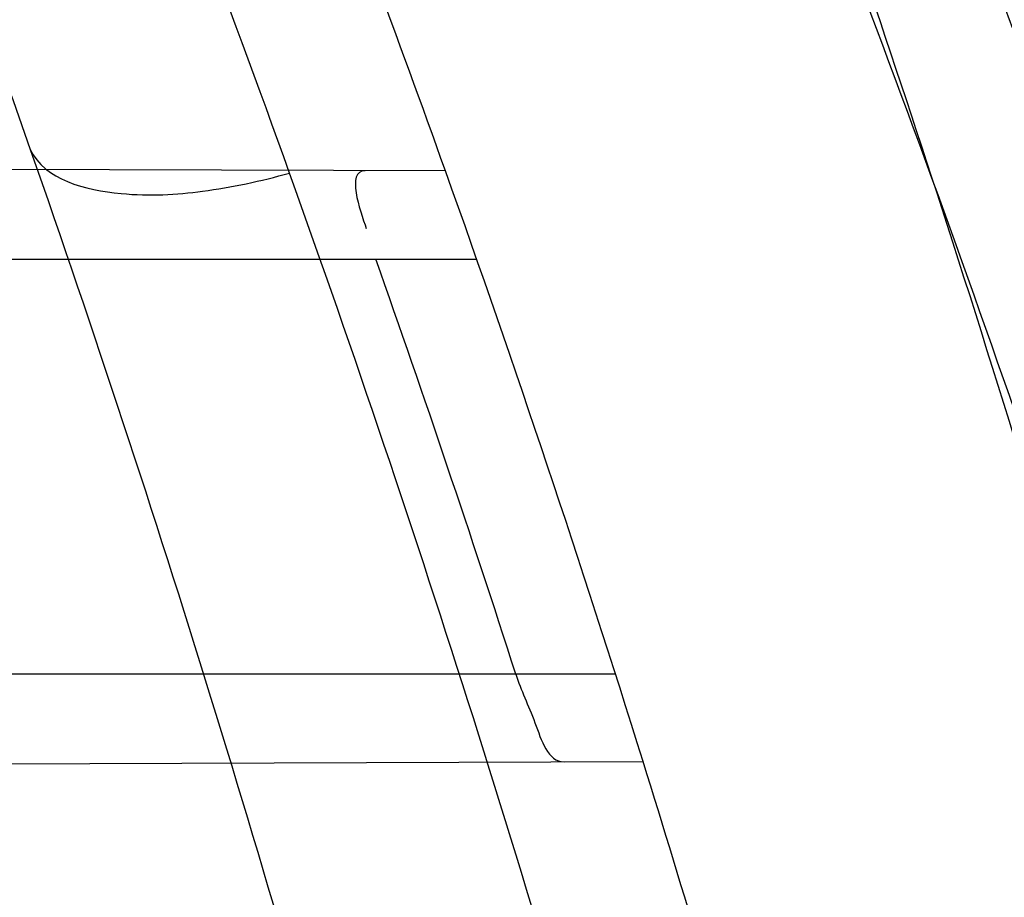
# Model space of a CAD drawing. Header units: millimetres. Extents: x 0 to 297, y 0 to 210.
# Tile 48 of 256: x 143.4797 to 143.5082, y 91.1045 to 91.1298. Entities that reach past the tile are written whole.
import ezdxf

# ---------------------------------------------------------------- set-up
doc = ezdxf.new("R2010")
doc.units = ezdxf.units.MM
doc.header["$LTSCALE"] = 16.335
doc.layers.get('0').update_dxf_attribs({"linetype": 'CONTINUOUS'})
for name, color, linetype in [('01_GLOBAL', 7, 'CONTINUOUS'), ('INTFCLR_1', 7, 'CONTINUOUS'), ('INTFCLR_144815', 7, 'CONTINUOUS')]:
    doc.layers.add(name, color=color, linetype=linetype)

msp = doc.modelspace()

# ---------------------------------------------------------------- linework, layer by layer
at = {"color": 7, "linetype": 'Continuous'}
msp.add_circle((144.2368034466, 92.193132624), 3.04, dxfattribs=at)
at = {"color": 9, "linetype": 'Continuous'}
msp.add_arc((144.2368034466, 92.193132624), 3.001038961, 182.9674534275, 267.0325465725, dxfattribs=at)
at = {"layer": '01_GLOBAL', "color": 7, "linetype": 'Continuous'}
msp.add_circle((144.2368034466, 92.193132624), 3.08, dxfattribs=at)
at = {"layer": 'INTFCLR_1', "color": 9, "linetype": 'Continuous'}
for p, q in [((143.4920640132, 91.1254586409), (143.4633794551, 91.1255587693)), ((143.4635563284, 91.12290896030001), (143.4929668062, 91.12290896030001)), ((143.4969821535, 91.11090896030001), (143.4678785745, 91.11090896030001)), ((143.4695838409, 91.10828080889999), (143.497780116, 91.1083792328))]:
    msp.add_line(p, q, dxfattribs=at)
at = {"layer": 'INTFCLR_1', "color": 6, "linetype": 'Continuous'}
for centre, radius, start, end in [((143.076579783, 90.97690896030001), 0.4827613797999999, 270, 90.00000002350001), ((143.076579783, 90.97690896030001), 0.4587930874, 270, 90.00000002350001), ((143.076579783, 90.97690896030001), 0.441241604, 17.3348347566, 19.6736901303), ((143.0769604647, 90.97691623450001), 0.4381292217, 17.8080597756, 19.4642371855)]:
    msp.add_arc(centre, radius, start, end, dxfattribs=at)
at = {"layer": 'INTFCLR_1', "color": 9, "linetype": 'Continuous'}
for start, end in [(19.6736901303, 22.8607581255), (14.2357984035, 17.3348347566)]:
    msp.add_arc((143.076579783, 90.97690896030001), 0.441241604, start, end, dxfattribs=at)
for points, knots in [([(143.505791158, 90.8276271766), (143.5067409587, 90.8302116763), (143.5086022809, 90.8354304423), (143.5121486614, 90.84601401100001), (143.5179028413, 90.8650111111), (143.5232385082, 90.8873082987), (143.5267617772, 90.90723622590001), (143.5282429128, 90.9174118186), (143.5290073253, 90.92329723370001), (143.5307716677, 90.93807275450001), (143.5326049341, 90.9633194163), (143.5323109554, 90.99310602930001), (143.5309256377, 91.0124090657), (143.5300542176, 91.021322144), (143.5294126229, 91.02725019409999), (143.5274302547, 91.04325002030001), (143.5229291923, 91.06887020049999), (143.5164430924, 91.09388353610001), (143.5118037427, 91.1087295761), (143.5100588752, 91.1140398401), (143.5074043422, 91.1218621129), (143.501415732, 91.13821577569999), (143.4910739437, 91.16221785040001), (143.4792964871, 91.1848938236), (143.4710860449, 91.1988510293), (143.4672487, 91.2050639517), (143.4646994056, 91.2091138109), (143.4578048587, 91.21976497), (143.446251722, 91.2361118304), (143.4302039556, 91.2560120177), (143.4166114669, 91.2709286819), (143.4071163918, 91.280463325), (143.4018664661, 91.2855115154), (143.3945821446, 91.292319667), (143.3843862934, 91.301234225), (143.373349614, 91.3098835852), (143.3667450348, 91.31458051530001), (143.3640805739, 91.316384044), (143.3625174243, 91.3174211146), (143.360134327, 91.3189510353), (143.3576340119, 91.3204557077), (143.3554317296, 91.3216111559), (143.3541938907, 91.32218598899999), (143.3532081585, 91.3225375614), (143.3525262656, 91.3226967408), (143.3519536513, 91.3226102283), (143.3518421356, 91.322071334), (143.35211692, 91.3214756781), (143.35259409, 91.3206502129), (143.3533650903, 91.31961113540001), (143.354392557, 91.3183442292), (143.3556852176, 91.31685831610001), (143.3572290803, 91.3151525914), (143.358673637, 91.31359842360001), (143.3599466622, 91.3122446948), (143.3621637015, 91.30990205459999), (143.3658426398, 91.3060562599), (143.3733257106, 91.29820400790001), (143.3814986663, 91.2893945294), (143.3889438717, 91.2809746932), (143.3935459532, 91.2756206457), (143.4009463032, 91.2668314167), (143.4122758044, 91.252588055), (143.4271285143, 91.2318655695), (143.4378788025, 91.2149484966), (143.4449171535, 91.2029069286), (143.4496927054, 91.19443764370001), (143.457931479, 91.1789786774), (143.4689344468, 91.1556341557), (143.4765250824, 91.1361710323), (143.480055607, 91.1260798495)], [0, 0, 0, 0, 0.0103790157, 0.0208837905, 0.0420711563, 0.0851838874, 0.1071959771, 0.1183352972, 0.1239410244, 0.1295662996, 0.174425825, 0.2192336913, 0.2417180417, 0.247353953, 0.2529903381, 0.2641931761, 0.3081223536, 0.3509244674, 0.3614867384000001, 0.3667496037, 0.3719933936, 0.3926231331, 0.4323811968, 0.4704128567, 0.4888542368, 0.4934078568, 0.4979383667, 0.5068920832, 0.5412323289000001, 0.5733304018, 0.6031976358, 0.6172527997, 0.6240454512, 0.6306500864, 0.6548352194, 0.6750684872, 0.6834752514, 0.6853781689, 0.6871962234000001, 0.6905460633, 0.6960524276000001, 0.6981915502, 0.6999110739, 0.7012078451, 0.7020914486, 0.7026255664, 0.703100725, 0.7038824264, 0.7050749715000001, 0.7066970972, 0.7087489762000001, 0.7112252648, 0.7141188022, 0.7174211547, 0.7192230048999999, 0.7211233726, 0.7295789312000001, 0.7392839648, 0.7620096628, 0.7748693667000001, 0.7816473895, 0.7886214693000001, 0.8181786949, 0.8502212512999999, 0.8846823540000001, 0.8936821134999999, 0.9027944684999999, 0.9213301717, 0.9597016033, 1, 1, 1, 1]), ([(143.4875537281, 91.1253987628), (143.4839524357, 91.1354479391), (143.4762085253, 91.1548301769), (143.4649935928, 91.1780553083), (143.456598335, 91.1934314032), (143.4517307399, 91.201857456), (143.444552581, 91.2138441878), (143.4335886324, 91.2306820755), (143.4184487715, 91.25129397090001), (143.4069045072, 91.26545359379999), (143.3993634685, 91.2741904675), (143.3946716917, 91.2795147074), (143.3870801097, 91.28788794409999), (143.3787500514, 91.2966421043), (143.3711186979, 91.304445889), (143.3673713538, 91.30826044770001), (143.3651042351, 91.3105933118), (143.3638188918, 91.3119215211), (143.3617741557, 91.3140782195), (143.3599399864, 91.31598820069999), (143.3558618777, 91.320909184), (143.3574002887, 91.32090895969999)], [0, 0, 0, 0, 0.1351411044, 0.2639657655, 0.326251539, 0.3568857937, 0.3871506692, 0.5031238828, 0.6110823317, 0.7107727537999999, 0.7343091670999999, 0.7571888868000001, 0.8006105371, 0.8773801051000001, 0.9101731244, 0.9387430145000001, 0.9451630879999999, 0.9512497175, 0.9624026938, 0.9805243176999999, 1, 1, 1, 1]), ([(143.3574002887, 91.32090895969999), (143.3579828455, 91.3209088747), (143.360948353, 91.3197357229), (143.3643531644, 91.3177442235), (143.3676585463, 91.31566523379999), (143.3692467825, 91.31463053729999), (143.3719545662, 91.31283211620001), (143.378664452, 91.3081521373), (143.3898825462, 91.2995381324), (143.4002548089, 91.29065717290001), (143.4076654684, 91.28387553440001), (143.4130031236, 91.27885055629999), (143.422653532, 91.2693642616), (143.4364709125, 91.2545242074), (143.4527894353, 91.23472347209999), (143.4645442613, 91.2184512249), (143.4715593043, 91.2078481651), (143.474151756, 91.2038188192), (143.4780526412, 91.1976396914), (143.4863962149, 91.18376385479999), (143.4983688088, 91.16121559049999), (143.5088888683, 91.1373346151), (143.5149812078, 91.1210611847), (143.5176807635, 91.1132799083), (143.5194547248, 91.1079989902), (143.524169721, 91.0932405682), (143.5307635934, 91.068371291), (143.5353421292, 91.0428843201), (143.5373581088, 91.02696958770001), (143.5380104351, 91.0210743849), (143.5388963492, 91.01221151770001), (143.5403047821, 90.993017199), (143.5406037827, 90.96339318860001), (143.5387395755, 90.93828707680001), (143.5369460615, 90.9235962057), (143.5361688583, 90.9177433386), (143.5346627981, 90.9076231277), (143.5310794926, 90.8877998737), (143.5256534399, 90.86562413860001), (143.5198047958, 90.8467377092), (143.5161994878, 90.83621326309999), (143.5143072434, 90.8310236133), (143.5133416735, 90.828453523)], [0, 0, 0, 0, 0.0031306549, 0.0166311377, 0.0214593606, 0.0240790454, 0.0268205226, 0.0389267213, 0.0680356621, 0.1027866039, 0.1122691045, 0.1220183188, 0.1421809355, 0.1849822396, 0.2309158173, 0.2799873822, 0.2927706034, 0.2992370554, 0.3057353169, 0.3320403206, 0.3862319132, 0.4428084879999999, 0.4721383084, 0.4795908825, 0.487069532, 0.5020757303, 0.5628487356, 0.6251729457, 0.6410612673, 0.6490543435, 0.6570463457, 0.6889269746, 0.7524526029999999, 0.8160592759, 0.8240370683, 0.8319876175, 0.8477879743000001, 0.8790177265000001, 0.9402188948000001, 0.970317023, 0.9852457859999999, 1, 1, 1, 1]), ([(143.480055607, 91.1260798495), (143.4837259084, 91.1155891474), (143.4903909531, 91.0940316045), (143.4967360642, 91.0663225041), (143.4998687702, 91.04781634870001), (143.5011284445, 91.03908602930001), (143.5019170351, 91.03321160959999), (143.5038463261, 91.0170292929), (143.5057008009, 90.99034417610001), (143.5054397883, 90.96356436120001), (143.5044671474, 90.9471924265), (143.504022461, 90.9412179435), (143.5032714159, 90.9323261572), (143.5012002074, 90.91339241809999), (143.4963788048, 90.88484585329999), (143.49048443, 90.86114028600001), (143.4864832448, 90.8475354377), (143.4848602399, 90.84220041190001), (143.4819377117, 90.8330489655), (143.4757637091, 90.8153843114), (143.4658991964, 90.7913053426), (143.4557508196, 90.7706295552), (143.4492053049, 90.7585613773), (143.4468307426, 90.7543048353), (143.4433023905, 90.74809499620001), (143.4357024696, 90.7352960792), (143.4236423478, 90.7168780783), (143.4088585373, 90.6967735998), (143.3981978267, 90.6836583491), (143.3920521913, 90.6764597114), (143.3897353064, 90.67377295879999), (143.3858253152, 90.6693041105), (143.3786022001, 90.6612629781), (143.3707422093, 90.65288706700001), (143.3636495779, 90.6454713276), (143.3593994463, 90.6410102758), (143.3560255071, 90.6373676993), (143.3538487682, 90.6348460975), (143.3526496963, 90.6332520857), (143.3521523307, 90.6324062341), (143.3518509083, 90.63179937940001), (143.3519780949, 90.6310096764), (143.3536612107, 90.6313530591), (143.3555127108, 90.6322404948), (143.3588652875, 90.6340529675), (143.3620632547, 90.63609007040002), (143.3646891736, 90.63783994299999), (143.3663741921, 90.6389985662), (143.3692060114, 90.6409804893), (143.3737350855, 90.64429641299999), (143.3800639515, 90.6492162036), (143.3895251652, 90.6570018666), (143.3979931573, 90.6645963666), (143.4054028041, 90.6717023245), (143.4107134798, 90.67694344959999), (143.4202844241, 90.68681168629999), (143.4339256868, 90.7022001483), (143.4499433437, 90.72266038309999), (143.4614126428, 90.7394215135), (143.4682300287, 90.75032242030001), (143.4707469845, 90.75446396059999), (143.4745342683, 90.76081850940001), (143.4826220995, 90.77508671), (143.4941655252, 90.79824657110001), (143.5021068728, 90.8176018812), (143.505791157, 90.8276271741)], [0, 0, 0, 0, 0.0419354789, 0.08505031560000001, 0.1071497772, 0.1127379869, 0.1183317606, 0.1295131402, 0.1742263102, 0.2191466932, 0.230445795, 0.2361065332, 0.241751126, 0.2641147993, 0.3079545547, 0.3508736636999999, 0.3561840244, 0.3614616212, 0.3719139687, 0.3924297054, 0.4320526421, 0.4700131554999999, 0.4792642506, 0.483852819, 0.4884035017, 0.5062126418, 0.5400088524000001, 0.5714206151, 0.6003317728, 0.6037560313, 0.6071340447, 0.6137178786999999, 0.6261602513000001, 0.6479155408, 0.6570536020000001, 0.6648783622, 0.6711643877, 0.6757843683, 0.6774462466, 0.6786751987, 0.6794900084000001, 0.6799813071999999, 0.6813020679, 0.6842478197, 0.6888651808, 0.6950795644, 0.6987591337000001, 0.70073729, 0.7027989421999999, 0.7117993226, 0.7219139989, 0.7330405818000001, 0.7580265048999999, 0.7648041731, 0.7717766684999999, 0.7861782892, 0.816667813, 0.8493175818, 0.8841610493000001, 0.8932352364, 0.8978283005, 0.9024468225, 0.9211469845, 0.9596997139, 1, 1, 1, 1]), ([(143.480055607, 91.1260798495), (143.480468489, 91.1251991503), (143.482592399, 91.12466844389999), (143.4850896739, 91.1248236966), (143.4867307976, 91.12516425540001), (143.4875537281, 91.1253987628)], [0, 0, 0, 0, 0.371935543, 0.6727980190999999, 1, 1, 1, 1]), ([(143.3574002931, 90.6329089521), (143.3572429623, 90.6329089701), (143.3568577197, 90.6329849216), (143.3568775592, 90.6336774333), (143.3572897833, 90.63438990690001), (143.3580025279, 90.63544892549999), (143.3590890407, 90.6367667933), (143.3605161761, 90.6383861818), (143.3622809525, 90.6402852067), (143.364262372, 90.64235883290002), (143.366417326, 90.6445772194), (143.3695810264, 90.647809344), (143.3761156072, 90.6544648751), (143.384127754, 90.66278898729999), (143.391492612, 90.67078447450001), (143.3954790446, 90.6752283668), (143.3978410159, 90.6779000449), (143.4041032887, 90.6850552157), (143.4149655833, 90.6980920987), (143.4300350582, 90.7180883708), (143.4423327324, 90.7364164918), (143.4500842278, 90.74915778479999), (143.4536819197, 90.7553382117), (143.4561024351, 90.75957339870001), (143.4627716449, 90.77157583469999), (143.4731139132, 90.7921423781), (143.4831746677, 90.8161140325), (143.4894718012, 90.8337029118), (143.4924519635, 90.8428134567), (143.4941067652, 90.8481240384), (143.4981845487, 90.86166066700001), (143.5041933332, 90.8852508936), (143.5091109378, 90.9136744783), (143.5112232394, 90.9325267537), (143.5119890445, 90.94137893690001), (143.5124424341, 90.9473263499), (143.5134340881, 90.9636235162), (143.5137003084, 90.9902855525), (143.5118091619, 91.01685089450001), (143.5098423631, 91.03295754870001), (143.5090383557, 91.0388051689), (143.5077538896, 91.047496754), (143.5045588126, 91.0659242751), (143.498087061, 91.0935137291), (143.4912937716, 91.1149624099), (143.4875537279, 91.1253987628)], [0, 0, 0, 0, 0.0008731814, 0.0017184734, 0.0032338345, 0.0055641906, 0.008732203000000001, 0.0127298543, 0.0175349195, 0.0231216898, 0.028646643, 0.0346996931, 0.0482229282, 0.0804128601, 0.09881585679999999, 0.1085510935, 0.1135452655, 0.1186072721, 0.1613234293, 0.207686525, 0.2575125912, 0.2837456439, 0.2904463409, 0.297201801, 0.3108185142, 0.3666506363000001, 0.4248611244, 0.4549770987, 0.470314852, 0.4780577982, 0.4858479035, 0.548777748, 0.6130125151, 0.6457681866, 0.6540348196, 0.6623247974, 0.6788712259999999, 0.7446474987, 0.8101274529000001, 0.8265054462, 0.8346996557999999, 0.8428862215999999, 0.8752668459, 0.9384715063, 1, 1, 1, 1]), ([(143.4955718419, 91.07371202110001), (143.4952436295, 91.0751229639), (143.4944902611, 91.07789507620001), (143.4933147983, 91.0812724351), (143.492241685, 91.08388270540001), (143.4911029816, 91.0863876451), (143.4895429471, 91.0893555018), (143.4877777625, 91.0921348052), (143.4862617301, 91.0941991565), (143.4839807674, 91.09701864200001), (143.4814054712, 91.0995307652), (143.4785838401, 91.1016195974), (143.4767003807, 91.10286315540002), (143.4732882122, 91.1047454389), (143.4696059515, 91.10607901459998), (143.4663573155, 91.10685173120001), (143.4641216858, 91.1072857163), (143.4600670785, 91.10781242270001), (143.4565390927, 91.1078933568), (143.4541697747, 91.10782830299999)], [0, 0, 0, 0, 0.0736783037, 0.1459642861, 0.18172594, 0.2171910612, 0.2858878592, 0.3520712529, 0.3844359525, 0.4161009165, 0.5365327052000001, 0.5657771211, 0.5946184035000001, 0.6512644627, 0.7636610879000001, 0.7922337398, 0.8211066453, 0.8794481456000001, 1, 1, 1, 1])]:
    msp.add_open_spline(points, degree=3, knots=knots, dxfattribs=at)
at = {"layer": 'INTFCLR_1', "color": 6, "linetype": 'Continuous'}
for points, knots in [([(143.391388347, 91.3209089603), (143.3904120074, 91.3209089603), (143.3921762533, 91.3175482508), (143.3936912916, 91.315694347), (143.3961672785, 91.3124411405), (143.3992225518, 91.30876154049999), (143.403128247, 91.3040654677), (143.4076936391, 91.29861198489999), (143.4125904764, 91.2926805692), (143.4174256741, 91.286720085), (143.4219266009, 91.28104271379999), (143.4260587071, 91.27571427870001), (143.4298162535, 91.27075815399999), (143.4332121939, 91.266182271), (143.4362702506, 91.26197618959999), (143.4390204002, 91.2581218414), (143.4414908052, 91.2545969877), (143.44370074, 91.2513921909), (143.4456749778, 91.24848640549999), (143.4474377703, 91.24585559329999), (143.4490168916, 91.24346918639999), (143.4504211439, 91.2413232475), (143.4516679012, 91.2393981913), (143.4527743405, 91.2376740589), (143.4537663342, 91.2361152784), (143.4546489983, 91.2347177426), (143.4556772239, 91.23307898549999), (143.456672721, 91.23147797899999), (143.4576979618, 91.229813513), (143.4585721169, 91.2283843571), (143.4595323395, 91.2268022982), (143.4605887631, 91.22504676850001), (143.4617562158, 91.22308812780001), (143.4630444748, 91.22090314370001), (143.464465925, 91.21846216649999), (143.4660286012, 91.2157418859), (143.4677482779, 91.21270225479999), (143.4696392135, 91.20930191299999), (143.4717186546, 91.20548838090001), (143.4740086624, 91.2011951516), (143.4765248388, 91.1963580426), (143.4792812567, 91.1909028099), (143.4822951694, 91.18473858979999), (143.4855914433, 91.1777384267), (143.4891913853, 91.16974930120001), (143.4931140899, 91.16057587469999), (143.4973740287, 91.14998328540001), (143.5019825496, 91.13763594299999), (143.5068772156, 91.12325026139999), (143.5117345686, 91.10722271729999), (143.5162134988, 91.0902287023), (143.5200746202, 91.0730385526), (143.5232856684, 91.05580143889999), (143.5258459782, 91.03858559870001), (143.5277689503, 91.0213883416), (143.5290609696, 91.0042502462), (143.529733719, 90.9871546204), (143.5297948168, 90.97012845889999), (143.5292510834, 90.9531560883), (143.5281065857, 90.9362397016), (143.5263644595, 90.9193928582), (143.5240214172, 90.9025816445), (143.5210770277, 90.88582850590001), (143.5175167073, 90.8690970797), (143.5133376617, 90.85240858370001), (143.5085942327, 90.8359945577), (143.5035656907, 90.8206525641), (143.4986112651, 90.80703250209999), (143.4940105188, 90.7954001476), (143.4897809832, 90.7854046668), (143.485903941, 90.7767502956), (143.4823616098, 90.7692115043), (143.4791285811, 90.76260345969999), (143.4761817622, 90.75678861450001), (143.4734988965, 90.7516551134), (143.4710647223, 90.7471189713), (143.4688610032, 90.7431068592), (143.466865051, 90.7395466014), (143.4650570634, 90.7363786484), (143.4634184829, 90.7335526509), (143.461937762, 90.7310351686), (143.4606041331, 90.72879595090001), (143.4594032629, 90.72680144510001), (143.4583170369, 90.7250147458), (143.457331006, 90.7234069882), (143.4564183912, 90.7219306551), (143.4555069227, 90.720467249), (143.4545265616, 90.7189048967), (143.4534184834, 90.71715367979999), (143.4521719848, 90.7152023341), (143.4507682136, 90.71302749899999), (143.4491853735, 90.7106037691), (143.4474055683, 90.7079124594), (143.4454085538, 90.7049352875), (143.4431685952, 90.701647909), (143.4406602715, 90.6980271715), (143.4378551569, 90.6940523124), (143.4347311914, 90.6897123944), (143.4312583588, 90.6849889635), (143.4274059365, 90.6798656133), (143.4231637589, 90.6743560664), (143.4185304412, 90.6684770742), (143.4135422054, 90.66229925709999), (143.408452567, 90.6561180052), (143.4036878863, 90.6504204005), (143.3995946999, 90.6455048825), (143.3963986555, 90.6416642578), (143.3938021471, 90.6382708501), (143.3922373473, 90.6363594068), (143.3903920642, 90.6329089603), (143.391388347, 90.6329089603)], [0, 0, 0, 0, 0.0038604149, 0.007501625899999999, 0.0124785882, 0.0188917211, 0.0268498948, 0.0364677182, 0.0470694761, 0.05724446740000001, 0.066818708, 0.0757144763, 0.0839053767, 0.0914099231, 0.0982451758, 0.1044667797, 0.1101313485, 0.11526428, 0.1198589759, 0.1240215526, 0.1277856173, 0.1311734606, 0.1341617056, 0.1368541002, 0.1392736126, 0.1414672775, 0.143389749, 0.1469230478, 0.1489215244, 0.1511192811, 0.1535471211, 0.1562389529, 0.1592204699, 0.1625628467, 0.1662680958, 0.1703891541, 0.1749670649, 0.1800767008, 0.1857729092, 0.1921414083, 0.199315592, 0.2073311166, 0.2163077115, 0.2264451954, 0.2379233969, 0.2509534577, 0.2658909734, 0.2830621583, 0.3030578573, 0.3259639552, 0.3492662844, 0.3725305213, 0.3956109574, 0.4185782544, 0.4413347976, 0.4640172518, 0.4865192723, 0.5089682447, 0.5313242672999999, 0.5536477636, 0.5759939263, 0.5982772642, 0.6207472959, 0.6432362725, 0.6658996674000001, 0.6887559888, 0.7107777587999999, 0.7297237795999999, 0.7460531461, 0.7602331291, 0.7726347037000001, 0.7835467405, 0.7931663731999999, 0.8017211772, 0.8093215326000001, 0.8160683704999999, 0.8220757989, 0.8274205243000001, 0.8322066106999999, 0.8364980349, 0.8403367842, 0.8437547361, 0.8468031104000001, 0.8495420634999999, 0.8520223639, 0.8542604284, 0.8564046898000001, 0.8588391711, 0.861553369, 0.8645986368, 0.8679945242, 0.8717882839, 0.8760445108, 0.8807522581, 0.8859628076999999, 0.8917731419, 0.8981681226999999, 0.9051985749, 0.9129160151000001, 0.9213486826, 0.9305434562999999, 0.9404096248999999, 0.9509435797, 0.9619432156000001, 0.9720502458, 0.9803711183, 0.9870628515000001, 0.9922716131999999, 0.9960607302, 1, 1, 1, 1]), ([(143.3913883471, 90.6329089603), (143.3925009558, 90.6329089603), (143.3944304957, 90.6342092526), (143.3973970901, 90.6359951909), (143.4007982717, 90.63846662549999), (143.4050037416, 90.641686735), (143.4100111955, 90.64579797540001), (143.4155298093, 90.6505901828), (143.4211292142, 90.6557134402), (143.4264144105, 90.6607775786), (143.43125736, 90.6656028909), (143.4356657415, 90.6701567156), (143.4396603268, 90.6744161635), (143.4432708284, 90.6783761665), (143.4465216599, 90.6820354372), (143.4494397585, 90.68539654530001), (143.4520627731, 90.68848206), (143.4544121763, 90.6912986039), (143.456513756, 90.6938607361), (143.4583900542, 90.69618388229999), (143.4600695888, 90.6982924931), (143.4615949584, 90.7002315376), (143.4630975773, 90.7021632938), (143.4646983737, 90.7042463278), (143.4663978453, 90.7064880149), (143.4680793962, 90.7087376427), (143.4697311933, 90.7109767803), (143.4714499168, 90.71333865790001), (143.4733525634, 90.7159926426), (143.4754791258, 90.7190089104), (143.477855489, 90.7224451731), (143.4805066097, 90.7263640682), (143.4834545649, 90.73083052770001), (143.4867221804, 90.73592456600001), (143.4903444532, 90.7417581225), (143.4943554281, 90.74846001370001), (143.4987865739, 90.7561875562), (143.5036710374, 90.7651488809), (143.5090369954, 90.7755879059), (143.5149200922, 90.78786990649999), (143.5212054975, 90.8021696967), (143.5274896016, 90.8180379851), (143.5333654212, 90.8347684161), (143.5385840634, 90.85172715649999), (143.543100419, 90.8687485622), (143.5469295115, 90.8858143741), (143.5500694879, 90.9028343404), (143.5525457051, 90.9198546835), (143.5543635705, 90.93680288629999), (143.5555404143, 90.953705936), (143.5560867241, 90.9705470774), (143.5560112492, 90.9873292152), (143.5553196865, 91.00406232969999), (143.5540157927, 91.0207358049), (143.5520992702, 91.03735679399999), (143.5495685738, 91.05392286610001), (143.5464237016, 91.0704086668), (143.5426520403, 91.08685112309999), (143.5382472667, 91.1032296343), (143.5331875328, 91.11956315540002), (143.527486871, 91.1357686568), (143.5213730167, 91.1512348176), (143.515238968, 91.1652433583), (143.5094946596, 91.17729987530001), (143.5042564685, 91.18755505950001), (143.4994933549, 91.19635787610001), (143.4951738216, 91.20395281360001), (143.4912628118, 91.21054467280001), (143.4877284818, 91.21628951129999), (143.4845342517, 91.2213187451), (143.4816534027, 91.22572797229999), (143.4790579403, 91.22960449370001), (143.4767281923, 91.23301003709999), (143.4746357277, 91.2360102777), (143.472765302, 91.23864767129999), (143.4710870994, 91.24097947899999), (143.46957943, 91.2430470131), (143.4681380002, 91.2450001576), (143.4666395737, 91.2470074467), (143.4649885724, 91.2491911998), (143.463288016, 91.2514092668), (143.4615819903, 91.2536039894), (143.4598543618, 91.2557981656), (143.4579581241, 91.2581730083), (143.4558400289, 91.260784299), (143.4534675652, 91.2636590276), (143.4508179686, 91.26680939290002), (143.447859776, 91.2702519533), (143.4445666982, 91.2739955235), (143.4409044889, 91.27805121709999), (143.4368464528, 91.28241728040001), (143.4323696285, 91.2870829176), (143.4274456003, 91.2920302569), (143.4220754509, 91.2972158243), (143.4163486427, 91.3024971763), (143.410661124, 91.30747107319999), (143.4054543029, 91.3117747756), (143.4010724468, 91.3151480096), (143.3975442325, 91.3177259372), (143.3944939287, 91.3195690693), (143.3925216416, 91.3209089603), (143.3913883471, 91.3209089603)], [0, 0, 0, 0, 0.0042187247, 0.0081401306, 0.0133978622, 0.0200459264, 0.0282638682, 0.0379443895, 0.0477615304, 0.05703690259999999, 0.0656973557, 0.0736821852, 0.0810680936, 0.0878383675, 0.0940009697, 0.0996271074, 0.1047154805, 0.1093563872, 0.1135342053, 0.1172803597, 0.1206792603, 0.1237557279, 0.1266349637, 0.1299589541, 0.1337168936, 0.1373013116, 0.1406085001, 0.1442672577, 0.148377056, 0.1529904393, 0.1582606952, 0.164218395, 0.1709303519, 0.1785521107, 0.1871652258, 0.1969659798, 0.2081658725, 0.2209392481, 0.2356613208, 0.2526660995, 0.2725685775, 0.2948769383, 0.3173640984, 0.3397873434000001, 0.3621386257, 0.3841211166, 0.4060891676, 0.4277469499, 0.4493218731, 0.470705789, 0.4919793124, 0.5131981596, 0.5343255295, 0.5554668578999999, 0.5765984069, 0.5977513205, 0.6189954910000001, 0.6402209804, 0.6617015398, 0.6832900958, 0.7050415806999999, 0.7268239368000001, 0.7463339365, 0.7630160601, 0.7774553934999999, 0.7899931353, 0.8009638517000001, 0.8105830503, 0.8190545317, 0.8265380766, 0.8331730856, 0.8390248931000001, 0.8442268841, 0.8488182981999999, 0.8528943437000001, 0.8564866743, 0.8597116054, 0.8625968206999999, 0.8656908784, 0.8692094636, 0.8729771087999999, 0.8762884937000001, 0.879749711, 0.8835661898, 0.8878115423, 0.8924986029, 0.8976989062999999, 0.9034198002, 0.9097088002, 0.9166034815, 0.9241390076, 0.9323094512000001, 0.9411199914, 0.9506041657, 0.9606137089, 0.9706541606, 0.9792553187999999, 0.9862062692, 0.9916647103, 0.9957028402, 1, 1, 1, 1]), ([(143.49409733, 91.11090896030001), (143.4942522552, 91.1104266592), (143.4946375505, 91.1096743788), (143.4950257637, 91.1083696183), (143.495493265, 91.10837125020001)], [0, 0, 0, 0, 0.5200542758, 1, 1, 1, 1])]:
    msp.add_open_spline(points, degree=3, knots=knots, dxfattribs=at)
msp.add_open_spline([(143.4897400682, 91.125466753), (143.4891836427, 91.1254686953), (143.4895889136, 91.12432244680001), (143.4897743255, 91.12379781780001)], degree=3, dxfattribs=at)
at = {"layer": 'INTFCLR_144815', "color": 6, "linetype": 'Continuous'}
for radius in [0.5104906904, 0.4864760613]:
    msp.add_circle((143.076579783, 90.97690896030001), radius, dxfattribs=at)
for radius, start, end in [(0.7037433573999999, 313.9937911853, 154.5150993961), (0.6797433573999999, 312.9543589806, 154.5144414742), (0.6572577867, 282.2440355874, 71.2863570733)]:
    msp.add_arc((143.076579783, 90.97690896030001), radius, start, end, dxfattribs=at)
at = {"layer": 'INTFCLR_144815', "color": 9, "linetype": 'Continuous'}
for centre, radius, start, end in [((143.076579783, 90.97690896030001), 0.6528896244, 292.4997540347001, 54.0964566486), ((143.0765826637, 90.97691030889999), 0.5889741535, 292.4997540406, 54.09645665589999), ((143.0766003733, 90.97691387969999), 0.5790161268, 311.2505121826, 48.7494878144)]:
    msp.add_arc(centre, radius, start, end, dxfattribs=at)
at = {"layer": 'INTFCLR_144815', "color": 6, "linetype": 'Continuous'}
for points, knots in [([(143.559959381, 90.9769089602), (143.559959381, 90.97942306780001), (143.5599220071, 90.98445191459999), (143.5597537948, 90.991994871), (143.5594733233, 90.9995378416), (143.5590804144, 91.0070808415), (143.5585748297, 91.01462372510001), (143.5579562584, 91.0221664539), (143.5572243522, 91.02970866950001), (143.5563786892, 91.0372501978), (143.5554188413, 91.0447904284), (143.5543443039, 91.05232900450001), (143.5531546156, 91.0598649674), (143.5518492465, 91.0673976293), (143.5504277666, 91.0749256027), (143.5488896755, 91.0824478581), (143.5472346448, 91.08996252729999), (143.5454623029, 91.097468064), (143.5435725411, 91.1049619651), (143.5415652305, 91.1124420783), (143.5394406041, 91.11990520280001), (143.5371989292, 91.1273484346), (143.5348409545, 91.13476773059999), (143.5323675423, 91.1421592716), (143.529780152, 91.1495180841), (143.5270804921, 91.1568392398), (143.5242709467, 91.1641167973), (143.5213543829, 91.17134449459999), (143.5183344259, 91.17851521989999), (143.5152154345, 91.1856212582), (143.5120026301, 91.19265416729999), (143.5087022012, 91.19960473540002), (143.505321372, 91.2064630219), (143.5018684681, 91.2132183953), (143.4983529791, 91.2198595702), (143.4947855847, 91.22637469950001), (143.4911781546, 91.2327514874), (143.4875436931, 91.2389773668), (143.4838962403, 91.24503970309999), (143.4802507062, 91.2509260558), (143.4766226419, 91.2566244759), (143.473027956, 91.2621238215), (143.4694825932, 91.2674140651), (143.4660021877, 91.2724865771), (143.4626017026, 91.2773343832), (143.459295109, 91.2819523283), (143.4560950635, 91.2863372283), (143.4530128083, 91.2904877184), (143.4500581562, 91.2944040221), (143.4472396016, 91.29808760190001), (143.4445638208, 91.3015416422), (143.4420354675, 91.3047711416), (143.4396569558, 91.3077830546), (143.4374291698, 91.31058532), (143.4353519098, 91.3131862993), (143.4334244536, 91.3155941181), (143.4316455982, 91.3178166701), (143.4300138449, 91.3198614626), (143.4285275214, 91.32173548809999), (143.4271849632, 91.3234451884), (143.4259844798, 91.3249961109), (143.4249241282, 91.3263946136), (143.4240021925, 91.3276429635), (143.4232155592, 91.32875491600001), (143.422565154, 91.3297078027), (143.4220400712, 91.3305844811), (143.4215107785, 91.33140008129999), (143.4211293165, 91.33289918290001), (143.4216624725, 91.3329088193)], [0, 0, 0, 0, 0.0193232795, 0.0386507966, 0.0579870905, 0.0773359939, 0.09670230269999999, 0.1160891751, 0.1355014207, 0.154941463, 0.1744140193, 0.1939206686, 0.213465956, 0.2330500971, 0.2526769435, 0.2723457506, 0.2920596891, 0.3118161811, 0.3316171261, 0.3514582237, 0.3713396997, 0.3912550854, 0.4112023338, 0.4311723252, 0.4511600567, 0.471153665, 0.4911437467, 0.5111161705, 0.5310553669, 0.5509435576, 0.5707599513, 0.5904809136, 0.6100798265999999, 0.6295269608, 0.6487896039, 0.6678319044, 0.6866152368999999, 0.7050985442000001, 0.7232388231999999, 0.7409918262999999, 0.758313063, 0.7751587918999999, 0.7914870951, 0.8072590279, 0.8224396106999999, 0.8369988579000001, 0.8509122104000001, 0.8641615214, 0.8767332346, 0.8886179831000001, 0.8998102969, 0.9103147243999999, 0.9201416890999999, 0.9293075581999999, 0.9378296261, 0.9457257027, 0.9530130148, 0.9597096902, 0.9658325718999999, 0.9713969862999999, 0.9764171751, 0.9809076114, 0.9848822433, 0.9883555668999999, 0.9913411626, 0.9938520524, 0.9959015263, 1, 1, 1, 1]), ([(143.433067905, 90.62090910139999), (143.4328265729, 90.6209135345), (143.4324756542, 90.62173267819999), (143.4330197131, 90.6224610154), (143.4334366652, 90.6233453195), (143.4339703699, 90.62419814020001), (143.4346161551, 90.625198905), (143.4354019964, 90.62633936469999), (143.4363208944, 90.62762784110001), (143.4373778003, 90.629067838), (143.4385738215, 90.6306651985), (143.4399109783, 90.6324252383), (143.441391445, 90.63435475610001), (143.4430186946, 90.6364625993), (143.4447956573, 90.638757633), (143.4467226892, 90.6412461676), (143.4487964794, 90.6439306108), (143.4510117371, 90.6468115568), (143.4533657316, 90.6498936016), (143.4558612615, 90.6531893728), (143.4585019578, 90.6567137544), (143.461284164, 90.6604731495), (143.4641988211, 90.6644674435), (143.4672349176, 90.66869431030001), (143.4703835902, 90.673154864), (143.473633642, 90.6778472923), (143.4769725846, 90.6827680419), (143.4803867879, 90.68791175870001), (143.4838617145, 90.69327133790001), (143.4873822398, 90.69883811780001), (143.4909329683, 90.704602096), (143.4944985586, 90.7105522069), (143.4980640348, 90.7166766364), (143.5016150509, 90.7229631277), (143.5051380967, 90.72939925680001), (143.508620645, 90.7359726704), (143.5120512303, 90.7426712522), (143.5154195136, 90.7494833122), (143.5187162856, 90.75639770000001), (143.5219334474, 90.7634039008), (143.5250639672, 90.77049210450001), (143.5281017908, 90.777653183), (143.5310417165, 90.78487857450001), (143.5338798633, 90.7921616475), (143.5366072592, 90.7994810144), (143.5392210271, 90.8068281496), (143.5417223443, 90.8142048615), (143.5441140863, 90.8216202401), (143.5463966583, 90.8290768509), (143.5485670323, 90.8365654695), (143.5506238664, 90.84408177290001), (143.5525648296, 90.8516162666), (143.5543887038, 90.8591617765), (143.5560958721, 90.86671694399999), (143.5576869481, 90.8742815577), (143.5591625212, 90.881855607), (143.5605229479, 90.88943824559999), (143.5617683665, 90.89702739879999), (143.5628989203, 90.9046205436), (143.5639149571, 90.91221615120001), (143.5648169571, 90.91981379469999), (143.5656053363, 90.9274129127), (143.5662804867, 90.9350130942), (143.5668427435, 90.942613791), (143.5672924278, 90.9502149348), (143.5676297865, 90.9578162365), (143.5678550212, 90.9654177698), (143.5679682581, 90.97301929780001), (143.5679695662, 90.9806209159), (143.567858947, 90.9882224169), (143.5676363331, 90.99582392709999), (143.5673015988, 91.00342523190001), (143.5668545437, 91.01102638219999), (143.5662949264, 91.0186270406), (143.5656224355, 91.0262270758), (143.5648367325, 91.0338260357), (143.5639374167, 91.0414235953), (143.5629240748, 91.0490191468), (143.5617962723, 91.05661196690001), (143.5605535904, 91.0642010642), (143.5591956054, 91.07178539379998), (143.5577218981, 91.0793638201), (143.5561322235, 91.0869343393), (143.5544265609, 91.09449419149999), (143.5526049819, 91.10204067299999), (143.5506674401, 91.10957186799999), (143.5486137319, 91.117086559), (143.5464439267, 91.1245825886), (143.5441586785, 91.13205611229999), (143.5417591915, 91.139502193), (143.5392470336, 91.1469155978), (143.5366239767, 91.1542912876), (143.5338923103, 91.16162359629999), (143.5310549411, 91.16890614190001), (143.5281154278, 91.1761319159), (143.525078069, 91.1832932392), (143.5219479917, 91.1903817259), (143.5187312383, 91.19738826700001), (143.5154348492, 91.20430302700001), (143.512066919, 91.2111154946), (143.5086366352, 91.2178145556), (143.5051543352, 91.2243885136), (143.5016314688, 91.2308252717), (143.4980805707, 91.2371124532), (143.4945151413, 91.2432376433), (143.4909495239, 91.24918858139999), (143.4873986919, 91.2549534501), (143.4838779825, 91.2605211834), (143.480402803, 91.2658817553), (143.4769882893, 91.27102648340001), (143.4736489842, 91.2759482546), (143.4703985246, 91.28064170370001), (143.4672493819, 91.28510330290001), (143.464212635, 91.2893314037), (143.4612978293, 91.29332617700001), (143.4585129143, 91.29708947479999), (143.4558642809, 91.3006245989), (143.4533568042, 91.30393610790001), (143.450993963, 91.30702956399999), (143.4487779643, 91.3099113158), (143.4467099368, 91.3125882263), (143.444790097, 91.3150674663), (143.4430178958, 91.31735635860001), (143.4413922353, 91.31946213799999), (143.4399116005, 91.32139186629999), (143.4385741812, 91.323152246), (143.4373781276, 91.32474964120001), (143.4363211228, 91.32618976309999), (143.4354021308, 91.3274783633), (143.4346162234, 91.32861891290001), (143.4339704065, 91.32961972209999), (143.4334366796, 91.3304725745), (143.4330197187, 91.3313568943), (143.4324756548, 91.33208523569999), (143.4328265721, 91.33290438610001), (143.433067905, 91.3329088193)], [0, 0, 0, 0, 0.0009310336, 0.002365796, 0.0034193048, 0.0047077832, 0.006237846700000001, 0.0080159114, 0.0100484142, 0.0123424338, 0.0149055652, 0.0177455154, 0.0208683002, 0.0242865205, 0.0280168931, 0.0320641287, 0.03642688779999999, 0.0411013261, 0.0460820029, 0.0513859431, 0.0570470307, 0.0630689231, 0.0694259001, 0.0761196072, 0.0831428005, 0.0904858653, 0.0981365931, 0.1060799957, 0.1142989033, 0.1227742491, 0.1314855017, 0.1404113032, 0.1495299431, 0.1588198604, 0.1682601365, 0.1778307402, 0.1875127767, 0.1972886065, 0.2071421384, 0.2170587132, 0.2270251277, 0.2370298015, 0.2470622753, 0.2571128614, 0.2671789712, 0.2771901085, 0.2871913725, 0.2972229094, 0.3072428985, 0.3172696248, 0.3272959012, 0.3372999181, 0.3472797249, 0.3572378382, 0.3671756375, 0.3770956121, 0.3870009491, 0.3968896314, 0.4067592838, 0.416611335, 0.4264476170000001, 0.4362699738, 0.4460792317, 0.4558777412, 0.465666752, 0.475448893, 0.4852256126, 0.4949995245, 0.5047720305, 0.5145458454, 0.5243224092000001, 0.5341044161, 0.5438932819, 0.5536914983, 0.5635002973, 0.5733219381, 0.5831577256, 0.5930094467, 0.6028783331, 0.6127653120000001, 0.6226711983, 0.6325970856, 0.6425436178, 0.6525082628, 0.6624891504, 0.6724871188, 0.6825027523, 0.6925369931, 0.7025869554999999, 0.7126463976, 0.7227116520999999, 0.7327783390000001, 0.742840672, 0.7528920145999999, 0.7629245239, 0.772929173, 0.7828957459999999, 0.7928124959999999, 0.8026662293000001, 0.8124423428, 0.8221246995, 0.8316958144, 0.8411366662, 0.8504272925, 0.8595467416, 0.8684734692, 0.8771857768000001, 0.8856622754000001, 0.8938824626, 0.9018271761, 0.9094792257, 0.9168237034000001, 0.923848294, 0.9305435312, 0.93690291, 0.9429227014, 0.9486018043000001, 0.9539413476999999, 0.9589446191, 0.9636165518, 0.9679634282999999, 0.9719924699, 0.9757115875, 0.9791292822, 0.9822538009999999, 0.9850935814, 0.9876568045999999, 0.9899510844, 0.9919838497, 0.9937619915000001, 0.9952921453, 0.9965806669, 0.997634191, 0.9990689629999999, 1, 1, 1, 1]), ([(143.3994670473, 91.3209089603), (143.399146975, 91.3209089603), (143.3990453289, 91.3197000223), (143.3998732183, 91.31874922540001), (143.4008762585, 91.3170341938), (143.4024694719, 91.31499494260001), (143.4045267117, 91.3123576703), (143.4070952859, 91.3092171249), (143.4101750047, 91.3054836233), (143.4137722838, 91.30113952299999), (143.4179272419, 91.29608530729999), (143.4226335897, 91.29027809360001), (143.4278792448, 91.2836639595), (143.4336355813, 91.27619926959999), (143.4398265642, 91.2678906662), (143.4463921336, 91.25871707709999), (143.4532128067, 91.2487397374), (143.4601957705, 91.23798721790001), (143.4672140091, 91.2265542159), (143.4741696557, 91.2145077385), (143.4809580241, 91.2019499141), (143.4875044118, 91.1889540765), (143.4937367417, 91.1756130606), (143.4996120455, 91.1619830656), (143.5050872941, 91.1481408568), (143.5101428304, 91.134124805), (143.5147593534, 91.1199874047), (143.5189273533, 91.1057650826), (143.5226468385, 91.09147400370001), (143.525909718, 91.0771665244), (143.5287290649, 91.0628147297), (143.5310996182, 91.0484749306), (143.53303206, 91.0341158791), (143.5345263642, 91.01978289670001), (143.5355886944, 91.00546539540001), (143.5362231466, 90.991176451), (143.5363638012, 90.9816614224), (143.5363638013, 90.9769089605)], [0, 0, 0, 0, 0.0025344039, 0.005901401, 0.0109295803, 0.0177704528, 0.0265540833, 0.0373505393, 0.04991676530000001, 0.0648695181, 0.0820131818, 0.1017234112, 0.1240566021, 0.1488553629, 0.1763609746, 0.2060970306, 0.2381748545, 0.2720515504, 0.3076064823, 0.3443876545, 0.3821831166, 0.4206251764, 0.4595934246, 0.4987613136, 0.5381325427, 0.5774437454, 0.6167240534, 0.6558745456, 0.6947773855, 0.7336358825, 0.7720551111, 0.8105726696, 0.8487051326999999, 0.8867612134, 0.9246626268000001, 0.9623689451, 1, 1, 1, 1]), ([(143.4446760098, 91.3209089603), (143.4444338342, 91.3209089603), (143.4440805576, 91.32008333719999), (143.4445966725, 91.319342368), (143.4449904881, 91.3184389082), (143.4454977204, 91.3175675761), (143.4461122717, 91.3165448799), (143.4468609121, 91.3153794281), (143.4477365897, 91.3140630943), (143.4487436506, 91.31259278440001), (143.4498827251, 91.31096304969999), (143.4511555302, 91.3091686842), (143.4525633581, 91.3072037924), (143.4541073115, 91.30506236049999), (143.455788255, 91.3027379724), (143.4576064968, 91.30022429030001), (143.4595619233, 91.2975147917), (143.4616535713, 91.2946033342), (143.4638797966, 91.2914838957), (143.4662378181, 91.28815120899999), (143.4687238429, 91.2846006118), (143.4713327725, 91.2808285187), (143.4740582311, 91.27683247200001), (143.4768924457, 91.2726114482), (143.4798262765, 91.2681659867), (143.4828493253, 91.2634982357), (143.4859500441, 91.2586120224), (143.4891159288, 91.25351281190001), (143.492333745, 91.2482076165), (143.4955897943, 91.2427048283), (143.4988701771, 91.2370140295), (143.5021610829, 91.2311457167), (143.5054490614, 91.2251109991), (143.5087212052, 91.218921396), (143.5119653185, 91.2125886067), (143.5151700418, 91.20612431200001), (143.5183249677, 91.1995399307), (143.5214206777, 91.1928464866), (143.5244487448, 91.1860545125), (143.5274017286, 91.1791739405), (143.5302731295, 91.1722140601), (143.5330572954, 91.16518358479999), (143.5357494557, 91.15809040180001), (143.5383454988, 91.1509419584), (143.5408421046, 91.1437447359), (143.5432363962, 91.13650504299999), (143.5455261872, 91.1292281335), (143.547709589, 91.1219192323), (143.5497852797, 91.1145825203), (143.551752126, 91.1072222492), (143.5536094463, 91.09984166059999), (143.5553566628, 91.0924441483), (143.5569935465, 91.0850321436), (143.5585198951, 91.077608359), (143.559935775, 91.07017457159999), (143.5612412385, 91.0627328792), (143.562436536, 91.05528445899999), (143.5635218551, 91.0478309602), (143.5644975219, 91.0403731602), (143.5653637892, 91.03291231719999), (143.5661210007, 91.02544880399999), (143.5667694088, 91.01798358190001), (143.5673093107, 91.0105167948), (143.5677409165, 91.0030491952), (143.5680644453, 90.9955807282), (143.5682800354, 90.9881119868), (143.5683878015, 90.980642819), (143.5683877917, 90.97317374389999), (143.5682800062, 90.9657045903), (143.5680643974, 90.9582358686), (143.5677408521, 90.9507674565), (143.5673092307, 90.9432999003), (143.5667693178, 90.9358331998), (143.5661208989, 90.9283680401), (143.5653636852, 90.9209046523), (143.5644974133, 90.91344388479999), (143.5635217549, 90.9059862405), (143.5624364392, 90.8985328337), (143.5612411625, 90.8910845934), (143.5599357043, 90.88364296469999), (143.5585198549, 90.87620936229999), (143.5569935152, 90.86878563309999), (143.555356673, 90.8613738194), (143.5536094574, 90.8539763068), (143.551752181, 90.8465958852), (143.5497853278, 90.83923557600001), (143.5477096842, 90.8318990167), (143.545526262, 90.8245900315), (143.5432365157, 90.8173132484), (143.540842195, 90.81007345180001), (143.5383456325, 90.8028763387), (143.5357495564, 90.79572779), (143.5330574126, 90.7886346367), (143.5302732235, 90.78160409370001), (143.5274018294, 90.7746442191), (143.5244488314, 90.7677636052), (143.5214207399, 90.7609715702), (143.5183250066, 90.754278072), (143.5151700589, 90.7476936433), (143.5119653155, 90.74122930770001), (143.5087211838, 90.7348964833), (143.5054490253, 90.7287068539), (143.5021610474, 90.7226721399), (143.4988701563, 90.716803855), (143.4955897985, 90.7111130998), (143.4923337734, 90.7056103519), (143.4891159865, 90.7003052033), (143.4859501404, 90.69520605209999), (143.4828494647, 90.69031990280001), (143.4798264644, 90.6856522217), (143.4768926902, 90.68120684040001), (143.4740585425, 90.6769859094), (143.4713331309, 90.67298992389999), (143.4687242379, 90.6692178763), (143.4662382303, 90.66566729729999), (143.463880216, 90.66233461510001), (143.4616539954, 90.65921517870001), (143.4595623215, 90.6563036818), (143.4576068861, 90.653594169), (143.4557885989, 90.6510804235), (143.454107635, 90.6487560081), (143.4525636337, 90.64661451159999), (143.4511557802, 90.64464958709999), (143.449882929, 90.6428551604), (143.4487438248, 90.641225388), (143.4477367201, 90.6397550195), (143.4468610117, 90.63843864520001), (143.4461123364, 90.63727314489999), (143.4454977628, 90.63625041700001), (143.4449905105, 90.6353790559), (143.4445966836, 90.6344755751), (143.4440805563, 90.63373459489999), (143.4444338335, 90.6329089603), (143.4446760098, 90.6329089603)], [0, 0, 0, 0, 0.0009746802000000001, 0.0024840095, 0.0035885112, 0.0049370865, 0.0065361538, 0.0083919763, 0.0105107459, 0.0128992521, 0.015564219, 0.0185131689, 0.0217532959, 0.0252926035, 0.0291382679, 0.0332981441, 0.0377785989, 0.04258641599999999, 0.0477262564, 0.0532026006, 0.0590172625, 0.0651707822, 0.071661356, 0.0784844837, 0.0856331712, 0.0930977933, 0.1008661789, 0.1089237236, 0.1172537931, 0.1258380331, 0.1346568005, 0.1436896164, 0.1529158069, 0.1623149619, 0.1718668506, 0.1815521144, 0.1913525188, 0.2012510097, 0.2112318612, 0.2212807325, 0.231384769, 0.2415324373, 0.2517131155, 0.2619185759, 0.2721400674, 0.2823718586, 0.2926070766, 0.3028419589, 0.3130713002, 0.3232929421, 0.3335030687, 0.3437008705, 0.3538836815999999, 0.3640517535, 0.374203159, 0.3843390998, 0.3944585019, 0.404563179, 0.4146523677, 0.4247285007, 0.4347913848, 0.4448437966, 0.4548857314, 0.4649202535, 0.4749476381, 0.4849710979, 0.4949910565, 0.5050107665, 0.5150307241, 0.5250541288, 0.5350814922, 0.5451158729, 0.5551577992, 0.5652100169, 0.5752728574, 0.5853487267, 0.5954379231, 0.6055422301, 0.6156616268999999, 0.6257972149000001, 0.6359487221, 0.6461162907, 0.656299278, 0.6664966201, 0.6767070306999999, 0.6869281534, 0.6971578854, 0.7073922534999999, 0.7176279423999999, 0.7278592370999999, 0.7380811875, 0.7482862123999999, 0.758467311, 0.768614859, 0.7787188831, 0.7887678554, 0.7987487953, 0.8086473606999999, 0.8184478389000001, 0.8281331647, 0.8376851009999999, 0.8470843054, 0.8563105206, 0.8653432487, 0.874161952, 0.8827461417, 0.8910761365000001, 0.8991335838, 0.9069018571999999, 0.914366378, 0.9215149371, 0.9283378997, 0.9348283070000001, 0.9409818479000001, 0.9467964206, 0.9522727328, 0.9574126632, 0.9622204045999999, 0.9667010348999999, 0.970860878, 0.9747067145, 0.97824602, 0.9814863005, 0.9844352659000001, 0.9871003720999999, 0.9894889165, 0.9916078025, 0.9934636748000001, 0.9950628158, 0.9964114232, 0.9975159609, 0.9990253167, 1, 1, 1, 1]), ([(143.5694155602, 90.9769089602), (143.5694155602, 90.97959183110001), (143.5693739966, 90.98495819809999), (143.5691869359, 90.9930070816), (143.5688750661, 91.00105527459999), (143.5684382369, 91.0091023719), (143.5678762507, 91.0171478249), (143.5671888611, 91.0251910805), (143.5663758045, 91.0332312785), (143.5654367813, 91.0412676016), (143.5643715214, 91.0492987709), (143.5631797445, 91.0573235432), (143.5618612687, 91.06534005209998), (143.5604159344, 91.07334648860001), (143.5588437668, 91.0813402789), (143.5571448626, 91.0893188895), (143.5553196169, 91.09727886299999), (143.5533685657, 91.10521674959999), (143.5512926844, 91.1131280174), (143.5490931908, 91.1210080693), (143.5467718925, 91.1288511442), (143.5443309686, 91.13665132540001), (143.5417733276, 91.14440155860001), (143.5391024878, 91.1520942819), (143.5363228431, 91.1597208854), (143.5334396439, 91.1672720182), (143.5304591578, 91.1747373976), (143.5273887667, 91.1821058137), (143.5242370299, 91.1893652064), (143.5210137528, 91.19650271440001), (143.5177300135, 91.2035047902), (143.5143981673, 91.210357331), (143.5110317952, 91.2170458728), (143.5076455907, 91.223555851), (143.5042551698, 91.2298729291), (143.5008768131, 91.2359833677), (143.4975271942, 91.2418743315), (143.4942230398, 91.2475342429), (143.4909807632, 91.25295311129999), (143.4878160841, 91.2581228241), (143.4847436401, 91.2630374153), (143.4817769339, 91.26769278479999), (143.4789282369, 91.2720865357), (143.4762085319, 91.27621779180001), (143.4736266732, 91.2800882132), (143.4711891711, 91.2837020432), (143.4689002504, 91.2870658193), (143.4667626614, 91.2901870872), (143.4647780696, 91.2930738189), (143.4629473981, 91.295733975), (143.4612709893, 91.2981752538), (143.4597487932, 91.3004051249), (143.4583804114, 91.30243004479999), (143.4571653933, 91.3042575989), (143.4561024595, 91.3058896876), (143.455191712, 91.30734429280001), (143.4544278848, 91.3085889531), (143.4536895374, 91.3099879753), (143.4530002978, 91.31095476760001), (143.4527707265, 91.3127544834), (143.4532213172, 91.3127623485)], [0, 0, 0, 0, 0.02225245, 0.0445093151, 0.0667750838, 0.0890537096, 0.1113496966, 0.1336661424, 0.1560071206, 0.1783746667, 0.2007723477, 0.2232005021, 0.2456615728, 0.2681539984, 0.2906786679, 0.3132316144, 0.3358115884, 0.3584115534, 0.3810274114, 0.4036483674, 0.4262663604, 0.4488666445, 0.4714362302, 0.493956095, 0.516405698, 0.5387611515, 0.5609948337, 0.5830754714, 0.6049679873, 0.6266337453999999, 0.648030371, 0.6691122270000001, 0.6898308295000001, 0.7101353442, 0.7299737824, 0.7492942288, 0.7680459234, 0.7861801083, 0.8036519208, 0.8204214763, 0.8364545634, 0.8517244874, 0.8662078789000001, 0.8798864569, 0.8927486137, 0.9047971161, 0.9160413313, 0.9264952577, 0.9361748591, 0.945097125, 0.9532791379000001, 0.9607380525, 0.9674902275, 0.9735510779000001, 0.9789355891, 0.9836595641, 0.9877384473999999, 0.9911880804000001, 0.9962621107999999, 1, 1, 1, 1]), ([(143.5930281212, 90.97690896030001), (143.5930281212, 90.9820085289), (143.5928685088, 90.9922131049), (143.5921514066, 91.0075149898), (143.5909537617, 91.0228121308), (143.5892730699, 91.03810039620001), (143.587105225, 91.0533740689), (143.5844474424, 91.0686241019), (143.5812950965, 91.0838367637), (143.5776467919, 91.09899444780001), (143.5735011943, 91.1140731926), (143.568862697, 91.12904306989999), (143.5637381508, 91.1438649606), (143.5581444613, 91.158491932), (143.5521047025, 91.1728646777), (143.5456576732, 91.18691624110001), (143.5388523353, 91.2005649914), (143.5317590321, 91.21372141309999), (143.5244638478, 91.2262875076), (143.5170689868, 91.2381628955), (143.5096913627, 91.2492533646), (143.5024534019, 91.25947473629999), (143.4954774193, 91.26876491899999), (143.4888706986, 91.27708451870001), (143.4827284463, 91.28442708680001), (143.4771157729, 91.29080575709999), (143.4720785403, 91.2962589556), (143.4676404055, 91.30083056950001), (143.463808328, 91.3045873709), (143.4605811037, 91.307548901), (143.4579441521, 91.30986106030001), (143.4556445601, 91.3115135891), (143.4541253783, 91.31277812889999), (143.4532213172, 91.3127623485)], [0, 0, 0, 0, 0.0408499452, 0.0817377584, 0.1226908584, 0.1637418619, 0.2049215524, 0.2462459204, 0.2877224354, 0.329349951, 0.3711123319, 0.4129705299, 0.4548685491, 0.4967167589, 0.5383929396, 0.579731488, 0.6205367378, 0.6605415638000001, 0.6994421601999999, 0.7369113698, 0.7725873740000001, 0.8061275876, 0.8372253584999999, 0.8656390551, 0.8912193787, 0.9139002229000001, 0.9336943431, 0.9506758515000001, 0.9649483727, 0.9766362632, 0.9858655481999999, 0.9927569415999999, 1, 1, 1, 1]), ([(143.5053356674, 91.1371196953), (143.5055445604, 91.1369271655), (143.5057743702, 91.1362429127), (143.5061892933, 91.1354099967), (143.5065544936, 91.1345168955), (143.5068936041, 91.1336889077), (143.5072608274, 91.1327626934), (143.5076536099, 91.13175382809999), (143.5080489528, 91.13071060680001), (143.5084305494, 91.1296826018), (143.5088116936, 91.1286421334), (143.5092131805, 91.1275232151), (143.5096305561, 91.12633709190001), (143.5099113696, 91.1255248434), (143.5100442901, 91.1251361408)], [0, 0, 0, 0, 0.06613223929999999, 0.1594389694, 0.2201506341, 0.2899412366, 0.3679407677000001, 0.4520209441, 0.5419864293, 0.6276370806, 0.7072871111, 0.7999361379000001, 0.9043692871, 1, 1, 1, 1])]:
    msp.add_open_spline(points, degree=3, knots=knots, dxfattribs=at)
at = {"layer": 'INTFCLR_144815', "color": 9, "linetype": 'Continuous'}
for points, knots in [([(143.4681527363, 91.3316707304), (143.467949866, 91.3314986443), (143.4680849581, 91.3304767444), (143.4687941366, 91.3290390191), (143.4701348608, 91.32663797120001), (143.4731221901, 91.3220257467), (143.4763663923, 91.31733590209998), (143.4795506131, 91.3127650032), (143.482172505, 91.3090057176), (143.487369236, 91.3015321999), (143.4955074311, 91.2895824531), (143.502996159, 91.27800650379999), (143.5082746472, 91.2695019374), (143.5120449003, 91.2633135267), (143.5188549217, 91.2517998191), (143.5285823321, 91.2342279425), (143.5379100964, 91.2155665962), (143.544268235, 91.2016804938), (143.5479059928, 91.19334234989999), (143.5533981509, 91.1803199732), (143.5612157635, 91.1600103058), (143.5704436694, 91.13168294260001), (143.5770266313, 91.10691144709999), (143.5809892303, 91.0889181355), (143.5830791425, 91.0783166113), (143.5860246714, 91.06209979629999), (143.5895629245, 91.03733121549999), (143.5913564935, 91.0151142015), (143.5919137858, 91.00388635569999)], [0, 0, 0, 0, 0.0022439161, 0.0070120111, 0.0145616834, 0.0248857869, 0.0536624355, 0.0624935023, 0.07189207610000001, 0.0923184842, 0.1392770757, 0.19383471, 0.2085944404, 0.2237059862, 0.2549574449, 0.3214227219, 0.3930725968, 0.4308712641, 0.4502345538, 0.469804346, 0.5500822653, 0.6337070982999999, 0.7209882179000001, 0.7661541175, 0.7890968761, 0.8121288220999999, 0.9051772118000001, 1, 1, 1, 1]), ([(143.6000376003, 91.0036996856), (143.599469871, 91.0148507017), (143.597647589, 91.0369175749), (143.5940534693, 91.06151239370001), (143.5910567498, 91.0776127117), (143.5889357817, 91.0881413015), (143.5849049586, 91.1060112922), (143.5782154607, 91.1306126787), (143.5688301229, 91.1587358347), (143.56089247, 91.17889546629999), (143.5553103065, 91.1918183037), (143.5516138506, 91.2000964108), (143.5451503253, 91.21388397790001), (143.5356684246, 91.2324087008), (143.525783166, 91.2498427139), (143.5188646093, 91.26126541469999), (143.5150313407, 91.26740416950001), (143.5096663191, 91.2758450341), (143.5020500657, 91.28732779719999), (143.493782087, 91.29918012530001), (143.4884987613, 91.3065894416), (143.4858323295, 91.3103165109), (143.4825939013, 91.31484736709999), (143.4792947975, 91.3194954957), (143.4762519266, 91.32406287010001), (143.4748859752, 91.32644236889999), (143.4741589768, 91.32785606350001), (143.4740159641, 91.32887420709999), (143.4742174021, 91.3290419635)], [0, 0, 0, 0, 0.0945441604, 0.1873460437, 0.2103231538, 0.2332131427, 0.2782846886, 0.3654193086, 0.4489587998, 0.529211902, 0.5487834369, 0.5681546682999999, 0.6059759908, 0.6777110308, 0.7443035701, 0.7756315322, 0.7907861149, 0.80558492, 0.8603198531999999, 0.9074428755, 0.9279435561, 0.9373780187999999, 0.9462430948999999, 0.9751197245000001, 0.985468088, 0.9930239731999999, 0.9977802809, 1, 1, 1, 1])]:
    msp.add_open_spline(points, degree=3, knots=knots, dxfattribs=at)

doc.saveas('drawing.dxf')
